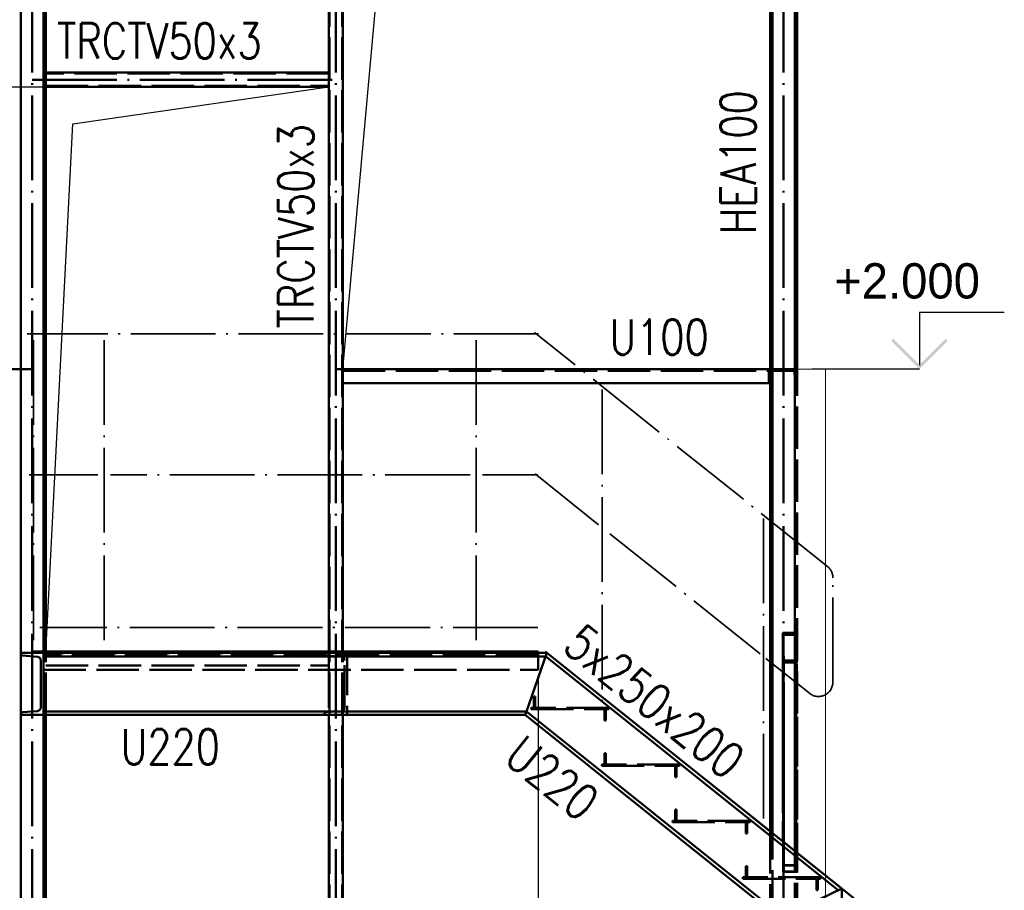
# Paper-space layout 'Layout1' of a CAD drawing. Extents: x -2 to 985, y -36 to 1353.
# Tile 3 of 73: x 37 to 107, y 32 to 93. Entities that reach past the tile are written whole.
import ezdxf

# ---------------------------------------------------------------- set-up
doc = ezdxf.new("R2010")
doc.units = 0
for name, pattern in [('ACAD_ISO02W100', [15, 12, -3]), ('ACAD_ISO04W100', [30.5, 24, -3, 0.5, -3]), ('HP_01_CER_B', [8, 5, -1, 1, -1])]:
    doc.linetypes.add(name, pattern=pattern)
doc.layers.get('0').update_dxf_attribs({"linetype": 'CONTINUOUS'})
doc.layers.get('DEFPOINTS').update_dxf_attribs({"color": 132, "linetype": 'CONTINUOUS'})
for name, color, linetype, lineweight in [('SS_KOTY', 3, 'CONTINUOUS', 25), ('SS_KOTY-VYSKOVA', 140, 'CONTINUOUS', 25), ('SS_LEMOVÁNÍ', 91, 'CONTINUOUS', 50), ('SS_OPLÁŠTĚNÍ', 9, 'CONTINUOUS', 13), ('SS_OSY_025', 7, 'HP_01_CER_B', 25), ('SS_PLNA_025', 7, 'CONTINUOUS', 25), ('SS_POPIS_PROFILU', 13, 'CONTINUOUS', 25), ('SS_SCHODISTE', 30, 'CONTINUOUS', 50), ('SS_SLOUPKY', 131, 'CONTINUOUS', 50), ('SS_SLOUPY', 143, 'CONTINUOUS', 50), ('SS_ZABRADLI', 2, 'CONTINUOUS', 35), ('SS_ZTUŽENÍ', 151, 'CONTINUOUS', 50)]:
    doc.layers.add(name, color=color, linetype=linetype, lineweight=lineweight)
doc.layers.add('SS_PLECHY', color=7, linetype='CONTINUOUS', lineweight=50, true_color=0xb47846)
doc.layers.add('SS_ROSTY', color=7, linetype='CONTINUOUS', lineweight=25, true_color=0xb4d617)
doc.styles.add('ROMANS', font='romans.shx', dxfattribs={"width": 0.8})
doc.styles.add('romans.shx', font='romans.shx', dxfattribs={"height": 5})
doc.dimstyles.new('A-1_(2.5)_50AS', dxfattribs={"dimtxt": 2.5, "dimasz": 2, "dimexe": 1, "dimexo": 2, "dimgap": 0, "dimtad": 0, "dimdec": 1, "dimlfac": 50, "dimrnd": 1, "dimtxsty": 'ROMANS', "dimblk1": 'OBLIQUE', "dimblk2": 'OBLIQUE', "dimsah": 1, "dimcen": 2, "dimclrd": 256, "dimclre": 256, "dimclrt": 256, "dimadec": 1, "dimazin": 2, "dimtfac": 0.714286, "dimtdec": 1, "dimtmove": 0, "dimatfit": 3, "dimldrblk": 'OPEN', "dimfxl": 1, "dimtvp": 1.142857, "dimtfill": 1, "dimtolj": 1, "dimlwd": -1, "dimlwe": -1, "dimarcsym": 0})

# ---------------------------------------------------------------- blocks, each defined once
blk = doc.blocks.new('_Oblique')
at = {"color": 0, "linetype": 'ByBlock', "lineweight": -2}
blk.add_line((-0.5, -0.5), (0.5, 0.5), dxfattribs=at)
blk = doc.blocks.new('*D145')
at = {"layer": 'DEFPOINTS', "color": 0, "transparency": 16777216}
for p in [(74.185, 48.502, 38280.2), (39.165, 47.902), (74.185, 11.304)]:
    blk.add_point(p, dxfattribs=at)
at = {"layer": 'SS_KOTY', "transparency": 16777216}
for p, q in [((74.185, 46.502), (74.185, 10.304)), ((39.165, 45.902), (39.165, 10.304)), ((39.165, 11.304), (74.185, 11.304))]:
    blk.add_line(p, q, dxfattribs=at)
at = {"layer": 'SS_KOTY', "transparency": 16777216, "xscale": 2, "yscale": 2, "zscale": 2, "rotation": 180}
blk.add_blockref('_Oblique', (39.165, 11.304), dxfattribs=at)
at = {"layer": 'SS_KOTY', "transparency": 16777216, "xscale": 2, "yscale": 2, "zscale": 2}
blk.add_blockref('_Oblique', (74.185, 11.304), dxfattribs=at)
at = {"layer": 'SS_KOTY', "transparency": 16777216, "insert": (50.602, 14.161), "char_height": 2.5, "attachment_point": 5, "style": 'ROMANS', "bg_fill": 3, "box_fill_scale": 1.1, "bg_fill_color": 256, "bg_fill_true_color": 13158600, "bg_fill_transparency": 0}
blk.add_mtext('\\A1;1751', dxfattribs=at)
blk = doc.blocks.new('_OPEN')
at = {"color": 0, "linetype": 'ByBlock'}
for p, q in [((-1, 0.167), (0, 0)), ((0, 0), (-1, -0.167)), ((0, 0), (-1, 0))]:
    blk.add_line(p, q, dxfattribs=at)
blk = doc.blocks.new('*D146')
at = {"layer": 'DEFPOINTS', "color": 0, "transparency": 16777216}
for p in [(74.185, 48.502, 38280.2), (95.685, 31.702, 38281.8), (95.685, 11.304)]:
    blk.add_point(p, dxfattribs=at)
at = {"layer": 'SS_KOTY', "transparency": 16777216}
for p, q in [((74.185, 46.502), (74.185, 10.304)), ((95.685, 29.702), (95.685, 10.304)), ((74.185, 11.304), (95.685, 11.304))]:
    blk.add_line(p, q, dxfattribs=at)
at = {"layer": 'SS_KOTY', "transparency": 16777216, "xscale": 2, "yscale": 2, "zscale": 2, "rotation": 180}
blk.add_blockref('_Oblique', (74.185, 11.304), dxfattribs=at)
at = {"layer": 'SS_KOTY', "transparency": 16777216, "xscale": 2, "yscale": 2, "zscale": 2}
blk.add_blockref('_Oblique', (95.685, 11.304), dxfattribs=at)
at = {"layer": 'SS_KOTY', "transparency": 16777216, "insert": (84.935, 14.161), "char_height": 2.5, "attachment_point": 5, "style": 'ROMANS', "bg_fill": 3, "box_fill_scale": 1.1, "bg_fill_color": 256, "bg_fill_true_color": 13158600, "bg_fill_transparency": 0}
blk.add_mtext('\\A1;1075', dxfattribs=at)
blk = doc.blocks.new('*D147')
at = {"layer": 'DEFPOINTS', "color": 0, "transparency": 16777216}
for p in [(22.757, 48.502), (38.465, 48.502), (38.465, 47.902, 38267.2)]:
    blk.add_point(p, dxfattribs=at)
at = {"layer": 'SS_KOTY', "transparency": 16777216}
for p, q in [((36.465, 48.502), (21.757, 48.502)), ((22.757, 48.502), (22.757, 47.902)), ((36.465, 47.902), (21.757, 47.902)), ((22.757, 47.902), (22.757, 42.664))]:
    blk.add_line(p, q, dxfattribs=at)
at = {"layer": 'SS_KOTY', "transparency": 16777216, "xscale": 2, "yscale": 2, "zscale": 2}
for p, rotation in [((22.757, 48.502), 90), ((22.757, 47.902), 270)]:
    blk.add_blockref('_Oblique', p, dxfattribs=dict(at, rotation=rotation))
at = {"layer": 'SS_KOTY', "transparency": 16777216, "insert": (19.9, 44.283), "char_height": 2.5, "attachment_point": 5, "rotation": 90, "style": 'ROMANS', "bg_fill": 3, "box_fill_scale": 1.1, "bg_fill_color": 256, "bg_fill_true_color": 13158600, "bg_fill_transparency": 0}
blk.add_mtext('\\A1;30', dxfattribs=at)
blk = doc.blocks.new('*D148')
at = {"layer": 'DEFPOINTS', "color": 0, "transparency": 16777216}
for p in [(22.757, 60.502), (38.145, 60.502, 38280.9), (38.465, 48.502)]:
    blk.add_point(p, dxfattribs=at)
at = {"layer": 'SS_KOTY', "transparency": 16777216}
for p, q in [((36.145, 60.502), (21.757, 60.502)), ((22.757, 48.502), (22.757, 60.502)), ((36.465, 48.502), (21.757, 48.502))]:
    blk.add_line(p, q, dxfattribs=at)
at = {"layer": 'SS_KOTY', "transparency": 16777216, "xscale": 2, "yscale": 2, "zscale": 2}
for p, rotation in [((22.757, 60.502), 90), ((22.757, 48.502), 270)]:
    blk.add_blockref('_Oblique', p, dxfattribs=dict(at, rotation=rotation))
at = {"layer": 'SS_KOTY', "transparency": 16777216, "insert": (19.9, 54.502), "char_height": 2.5, "attachment_point": 5, "rotation": 90, "style": 'ROMANS', "bg_fill": 3, "box_fill_scale": 1.1, "bg_fill_color": 256, "bg_fill_true_color": 13158600, "bg_fill_transparency": 0}
blk.add_mtext('\\A1;600', dxfattribs=at)
blk = doc.blocks.new('*D149')
at = {"layer": 'DEFPOINTS', "color": 0, "transparency": 16777216}
for p in [(22.757, 70.502), (38.02, 70.502, 38280.9), (38.145, 60.502, 38280.9)]:
    blk.add_point(p, dxfattribs=at)
at = {"layer": 'SS_KOTY', "transparency": 16777216}
for p, q in [((36.02, 70.502), (21.757, 70.502)), ((22.757, 60.502), (22.757, 70.502)), ((36.145, 60.502), (21.757, 60.502))]:
    blk.add_line(p, q, dxfattribs=at)
at = {"layer": 'SS_KOTY', "transparency": 16777216, "xscale": 2, "yscale": 2, "zscale": 2}
for p, rotation in [((22.757, 70.502), 90), ((22.757, 60.502), 270)]:
    blk.add_blockref('_Oblique', p, dxfattribs=dict(at, rotation=rotation))
at = {"layer": 'SS_KOTY', "transparency": 16777216, "insert": (19.9, 65.502), "char_height": 2.5, "attachment_point": 5, "rotation": 90, "style": 'ROMANS', "bg_fill": 3, "box_fill_scale": 1.1, "bg_fill_color": 256, "bg_fill_true_color": 13158600, "bg_fill_transparency": 0}
blk.add_mtext('\\A1;500', dxfattribs=at)
blk = doc.blocks.new('*D150')
at = {"layer": 'DEFPOINTS', "color": 0, "transparency": 16777216}
for p in [(38.02, 70.502, 38280.9), (16.757, 48.502), (38.365, 48.502)]:
    blk.add_point(p, dxfattribs=at)
at = {"layer": 'SS_KOTY', "transparency": 16777216}
for p, q in [((36.02, 70.502), (15.757, 70.502)), ((16.757, 70.502), (16.757, 48.502)), ((36.365, 48.502), (15.757, 48.502))]:
    blk.add_line(p, q, dxfattribs=at)
at = {"layer": 'SS_KOTY', "transparency": 16777216, "xscale": 2, "yscale": 2, "zscale": 2}
for p, rotation in [((16.757, 70.502), 90), ((16.757, 48.502), 270)]:
    blk.add_blockref('_Oblique', p, dxfattribs=dict(at, rotation=rotation))
at = {"layer": 'SS_KOTY', "transparency": 16777216, "insert": (13.9, 59.502), "char_height": 2.5, "attachment_point": 5, "rotation": 90, "style": 'ROMANS', "bg_fill": 3, "box_fill_scale": 1.1, "bg_fill_color": 256, "bg_fill_true_color": 13158600, "bg_fill_transparency": 0}
blk.add_mtext('\\A1;1100', dxfattribs=at)

psp = doc.layouts.get("Layout1")

# ---------------------------------------------------------------- hatches: boundary and pattern name
at = {"layer": 'SS_KOTY-VYSKOVA'}
psp.add_hatch(color=256, dxfattribs=at).paths.add_polyline_path([(99.3258, 70.6433), (99.1844, 70.5019), (101.1844, 68.5019), (103.1844, 70.5019), (103.0429, 70.6433), (101.1844, 68.7847)])

# ---------------------------------------------------------------- linework, layer by layer
for p, q in [((25.7526, 88.5019), (39.3239, 88.5019)), ((107.1844, 72.5019), (101.1844, 72.5019)), ((101.1844, 72.5019), (101.1844, 68.7847)), ((101.1844, 68.5019), (93.5645, 68.5019))]:
    psp.add_line(p, q, dxfattribs=at)
at = {"layer": 'SS_LEMOVÁNÍ', "color": 7, "linetype": 'ACAD_ISO04W100', "ltscale": 0.25}
for p, q in [((59.8645, 68.5019), (91.5645, 68.5019)), ((91.5245, 68.5019), (91.5245, 68.5019))]:
    psp.add_line(p, q, dxfattribs=at)
at = {"layer": 'SS_LEMOVÁNÍ', "color": 1, "linetype": 'Continuous', "ltscale": 0.25}
for p, q in [((60.3646, 68.5019), (69.3645, 68.5019)), ((70.2545, 68.5019), (76.4722, 68.5019)), ((77.8969, 68.5019), (90.6045, 68.5019)), ((90.6045, 68.5019), (90.6045, 67.5019)), ((69.3645, 67.5019), (60.3646, 67.5019)), ((77.7222, 67.5019), (70.2545, 67.5019)), ((90.6045, 67.5019), (79.1469, 67.5019))]:
    psp.add_line(p, q, dxfattribs=at)
at = {"layer": 'SS_LEMOVÁNÍ', "color": 3, "linetype": 'ACAD_ISO02W100', "ltscale": 0.25}
for p, q in [((60.3646, 68.3819), (90.6045, 68.3819)), ((69.3645, 68.5019), (70.2545, 68.5019)), ((76.4722, 68.5019), (77.8969, 68.5019)), ((90.5245, 67.5019), (90.5245, 68.5019)), ((90.6045, 68.5019), (92.5245, 68.5019)), ((90.8819, 68.3819), (92.1672, 68.3819)), ((90.6612, 67.5847), (90.7124, 68.2255)), ((92.3879, 67.5847), (92.3367, 68.2255)), ((70.2545, 67.5019), (69.3645, 67.5019)), ((79.1469, 67.5019), (77.7222, 67.5019)), ((92.5245, 67.5019), (92.4776, 67.5019))]:
    psp.add_line(p, q, dxfattribs=at)
at = {"layer": 'SS_LEMOVÁNÍ', "color": 3, "linetype": 'ACAD_ISO02W100', "ltscale": 0.25, "extrusion": (-8.28135e-13, 3.82486e-13, -1)}
psp.add_arc((-90.8819, 68.2119), 0.17, 4.574, 90, dxfattribs=at)
at = {"layer": 'SS_LEMOVÁNÍ', "color": 3, "linetype": 'ACAD_ISO02W100', "ltscale": 0.25, "extrusion": (3.54565e-13, 8.56056e-13, -1)}
psp.add_arc((-92.1672, 68.2119), 0.17, 90, 175.426, dxfattribs=at)
at = {"layer": 'SS_LEMOVÁNÍ', "color": 3, "linetype": 'ACAD_ISO02W100', "ltscale": 0.25}
for centre, start, end in [((90.5715, 67.5919), 270, 355.426), ((92.4776, 67.5919), 184.574, 270)]:
    psp.add_arc(centre, 0.09, start, end, dxfattribs=at)
at = {"layer": 'SS_OPLÁŠTĚNÍ', "color": 9, "linetype": 'Continuous', "ltscale": 0.25}
for p, q in [((92.5245, 68.5019), (94.5245, 68.5019)), ((94.5245, 68.5019), (94.5245, 55.1998))]:
    psp.add_line(p, q, dxfattribs=at)
at = {"layer": 'SS_OPLÁŠTĚNÍ', "color": 9, "linetype": 'ACAD_ISO02W100', "ltscale": 0.25}
psp.add_line((94.5245, 55.1998), (94.5245, 53.9937), dxfattribs=at)
at = {"layer": 'SS_PLNA_025', "elevation": 38260.2}
psp.add_lwpolyline([(60.3646, 68.5019), (63.408, 102.2156), (90.4043, 106.5919)], dxfattribs=at)
at = {"layer": 'SS_SLOUPKY', "color": 1, "linetype": 'Continuous', "ltscale": 0.25}
for p, q in [((59.3645, 106.5819), (59.3645, 71.4469)), ((60.3645, 71.4469), (60.3645, 106.5819)), ((59.3645, 70.5569), (59.3645, 61.3219)), ((60.3645, 61.3219), (60.3645, 70.5569)), ((59.3645, 60.6819), (59.3645, 51.2019)), ((60.3645, 51.2019), (60.3645, 60.6819))]:
    psp.add_line(p, q, dxfattribs=at)
at = {"layer": 'SS_SLOUPKY', "color": 3, "linetype": 'ACAD_ISO02W100', "ltscale": 0.25}
for p, q in [((59.3645, 71.4469), (59.3645, 70.5569)), ((60.3645, 70.5569), (60.3645, 71.4469)), ((59.3645, 61.3219), (59.3645, 60.6819)), ((60.3645, 60.6819), (60.3645, 61.3219)), ((59.3645, 51.2019), (59.3645, 49.2019)), ((60.3645, 49.2019), (60.3645, 51.2019))]:
    psp.add_line(p, q, dxfattribs=at)
at = {"layer": 'SS_SLOUPY', "color": 1, "linetype": 'Continuous', "ltscale": 0.25}
for p, q in [((39.1645, 71.4469), (39.1645, 108.5019)), ((39.3245, 71.4469), (39.3245, 108.5019)), ((90.6045, 108.5019), (90.6045, 68.5019)), ((90.7645, 58.2078), (90.7645, 108.5019)), ((92.3645, 56.9278), (92.3645, 108.5019)), ((92.5245, 68.5019), (92.5245, 106.1019)), ((39.1645, 61.3219), (39.1645, 70.5569)), ((39.3245, 61.3219), (39.3245, 70.5569)), ((90.6045, 67.5019), (90.6045, 58.3358)), ((39.1645, 51.2019), (39.1645, 60.6819)), ((39.3245, 51.2019), (39.3245, 60.6819))]:
    psp.add_line(p, q, dxfattribs=at)
at = {"layer": 'SS_SLOUPY', "color": 3, "linetype": 'ACAD_ISO02W100', "ltscale": 0.25}
for p, q in [((39.1645, 70.5569), (39.1645, 71.4469)), ((39.3245, 70.5569), (39.3245, 71.4469)), ((39.1645, 60.6819), (39.1645, 61.3219)), ((39.3245, 60.6819), (39.3245, 61.3219)), ((90.6045, 58.3358), (90.6045, 57.196)), ((90.7645, 57.068), (90.7645, 58.2078)), ((92.3645, 55.788), (92.3645, 56.9278)), ((39.1645, 49.2019), (39.1645, 51.2019)), ((39.3245, 49.2019), (39.3245, 51.2019))]:
    psp.add_line(p, q, dxfattribs=at)
at = {"layer": 'SS_ZABRADLI', "color": 7, "linetype": 'ACAD_ISO04W100', "ltscale": 0.25}
for p, q in [((94.6664, 54.5164), (73.9377, 71.0994)), ((69.3645, 61.0019), (43.9096, 61.0019)), ((74.1718, 61.0019), (70.2546, 61.0019)), ((78.4688, 57.4745), (73.9719, 61.072)), ((74.1603, 50.2019), (38.9096, 50.2019))]:
    psp.add_line(p, q, dxfattribs=at)
psp.add_arc((94.0293, 53.7199), 1.02, 0, 51.340192, dxfattribs=at)
at = {"layer": 'SS_ZTUŽENÍ', "color": 1, "linetype": 'Continuous', "ltscale": 0.25}
for p, q in [((59.3645, 89.5019), (39.3246, 89.5019)), ((39.3246, 88.5019), (59.3645, 88.5019))]:
    psp.add_line(p, q, dxfattribs=at)
at = {"layer": 'SS_ZTUŽENÍ', "color": 3, "linetype": 'ACAD_ISO02W100', "ltscale": 0.25}
for p, q in [((59.3645, 89.4419), (39.3246, 89.4419)), ((39.3246, 88.5619), (59.3645, 88.5619)), ((92.5053, 49.8091), (91.5053, 49.8126)), ((92.4453, 49.6844), (91.5653, 49.6874))]:
    psp.add_line(p, q, dxfattribs=at)
at = {"layer": 'SS_ZTUŽENÍ', "color": 7, "linetype": 'ACAD_ISO04W100', "ltscale": 0.25}
psp.add_line((38.3645, 89.0019), (59.8645, 89.0019), dxfattribs=at)

# ---------------------------------------------------------------- texts
at = {"layer": 'SS_KOTY-VYSKOVA'}
psp.add_text('+2.000', height=2.5, dxfattribs=at).set_placement((95.1424, 73.5019))
at = {"layer": 'SS_POPIS_PROFILU', "color": 13, "style": 'romans.shx', "width": 0.8}
for s, p in [('TRCTV50x3', (40.1303, 90.5019)), ('U100', (79.2359, 69.5229))]:
    psp.add_text(s, height=2.5, dxfattribs=at).set_placement(p)
for s, p in [('HEA100', (89.5835, 78.0474)), ('TRCTV50x3', (58.2863, 71.3782))]:
    psp.add_text(s, height=2.5, rotation=90, dxfattribs=at).set_placement(p)

# ---------------------------------------------------------------- dimensions: what is measured, and where the dimension line sits
at = {"layer": 'SS_KOTY'}
dim = psp.add_linear_dim(base=(74.1845, 11.304), p1=(39.1645, 47.9019), p2=(74.1845, 48.5019, 38280.2), dimstyle='A-1_(2.5)_50AS', dxfattribs=at)
dim.commit()
dim.dimension.update_dxf_attribs({"geometry": '*D145', "text_midpoint": (50.6024, 11.304), "dimtype": 160})

# ---------------------------------------------------------------- next in the draw order: linework, layer by layer
at = {"layer": 'SS_LEMOVÁNÍ', "color": 3, "linetype": 'ACAD_ISO02W100', "ltscale": 0.25}
for p, q in [((59.3645, 48.3819), (39.3246, 48.3819)), ((59.3645, 48.4019), (59.3645, 47.5019)), ((39.3246, 47.5019), (59.3645, 47.5019))]:
    psp.add_line(p, q, dxfattribs=at)
at = {"layer": 'SS_PLECHY', "color": 1, "linetype": 'Continuous', "ltscale": 0.25}
for p, q in [((43.0195, 48.5019), (39.1645, 48.5019)), ((39.1645, 48.4019), (39.1645, 48.5019)), ((69.3645, 48.5019), (43.9095, 48.5019))]:
    psp.add_line(p, q, dxfattribs=at)
at = {"layer": 'SS_PLECHY', "color": 3, "linetype": 'ACAD_ISO02W100', "ltscale": 0.25}
for p, q in [((43.9095, 48.5019), (43.0195, 48.5019)), ((70.2545, 48.5019), (69.3645, 48.5019))]:
    psp.add_line(p, q, dxfattribs=at)
at = {"layer": 'SS_PLNA_025', "elevation": 38260.03}
psp.add_lwpolyline([(39.3246, 48.3819), (41.2507, 85.8767), (59.3645, 88.5019)], dxfattribs=at)
at = {"layer": 'SS_ROSTY', "color": 3, "linetype": 'ACAD_ISO02W100', "ltscale": 0.25}
for p, q in [((39.1845, 48.5019), (39.1845, 48.4019)), ((59.3645, 48.5019), (59.3645, 48.4019))]:
    psp.add_line(p, q, dxfattribs=at)
at = {"layer": 'SS_SCHODISTE', "color": 7, "linetype": 'ACAD_ISO04W100', "ltscale": 0.25}
for p, q in [((39.1645, 48.4019), (39.1645, 48.4019)), ((60.6645, 48.4019), (60.6645, 48.4019))]:
    psp.add_line(p, q, dxfattribs=at)
at = {"layer": 'SS_SCHODISTE', "color": 1, "linetype": 'Continuous', "ltscale": 0.25}
for p, q in [((39.1645, 48.1519), (39.1645, 48.4019)), ((39.1645, 44.2519), (39.1645, 48.1519)), ((38.9845, 47.8715), (38.9845, 44.5323)), ((39.1645, 44.0019), (39.1645, 44.2519))]:
    psp.add_line(p, q, dxfattribs=at)
at = {"layer": 'SS_SCHODISTE', "color": 3, "linetype": 'ACAD_ISO02W100', "ltscale": 0.25}
for p, q in [((59.0645, 48.4019), (59.0645, 48.3267)), ((60.2545, 48.1207), (59.175, 48.2071)), ((60.6645, 48.4019), (60.6645, 44.0019)), ((60.4845, 44.5323), (60.4845, 47.8715)), ((59.0645, 44.0771), (59.0645, 44.0019)), ((59.175, 44.1967), (60.2545, 44.2831))]:
    psp.add_line(p, q, dxfattribs=at)
at = {"layer": 'SS_SCHODISTE', "color": 1, "linetype": 'ACAD_ISO04W100', "ltscale": 0.25}
psp.add_line((56.6745, 47.8019), (56.6745, 47.8019), dxfattribs=at)
at = {"layer": 'SS_SCHODISTE', "color": 3, "linetype": 'ACAD_ISO02W100', "ltscale": 0.25}
for centre, start, end in [((59.1845, 48.3267), 180, 265.426), ((59.1845, 44.0771), 94.574, 180)]:
    psp.add_arc(centre, 0.12, start, end, dxfattribs=at)
at = {"layer": 'SS_SCHODISTE', "color": 3, "linetype": 'ACAD_ISO02W100', "ltscale": 0.25, "extrusion": (2.60049e-13, 5.63193e-13, -1)}
psp.add_arc((-60.2345, 47.8715), 0.25, 94.574, 180, dxfattribs=at)
at = {"layer": 'SS_SCHODISTE', "color": 3, "linetype": 'ACAD_ISO02W100', "ltscale": 0.25, "extrusion": (2.60049e-13, -5.63071e-13, -1)}
psp.add_arc((-60.2345, 44.5323), 0.25, 180, 265.426, dxfattribs=at)
at = {"layer": 'SS_SLOUPKY', "color": 7, "linetype": 'ACAD_ISO04W100', "ltscale": 0.25}
psp.add_line((59.8645, 28.5019), (59.8645, 108.5019), dxfattribs=at)
at = {"layer": 'SS_SLOUPKY', "color": 3, "linetype": 'ACAD_ISO02W100', "ltscale": 0.25}
for p, q in [((59.4245, 29.0019), (59.4245, 106.5819)), ((60.3045, 29.0019), (60.3045, 106.5819)), ((60.3645, 44.0019), (60.3645, 48.5019)), ((59.3645, 47.5019), (59.3645, 44.0019))]:
    psp.add_line(p, q, dxfattribs=at)
at = {"layer": 'SS_SLOUPKY', "color": 1, "linetype": 'Continuous', "ltscale": 0.25}
for p, q in [((59.3645, 49.2019), (59.3645, 48.5019)), ((60.3645, 48.5019), (60.3645, 49.2019)), ((59.3645, 44.0019), (59.3645, 29.0019)), ((60.3645, 29.0019), (60.3645, 44.0019))]:
    psp.add_line(p, q, dxfattribs=at)
at = {"layer": 'SS_SLOUPY', "color": 1, "linetype": 'Continuous', "ltscale": 0.25}
for p, q in [((39.1645, 48.5019), (39.1645, 49.2019)), ((39.3245, 48.5019), (39.3245, 49.2019)), ((39.1645, 29.1019), (39.1645, 44.0019)), ((39.3245, 29.1019), (39.3245, 44.0019))]:
    psp.add_line(p, q, dxfattribs=at)
at = {"layer": 'SS_SLOUPY', "color": 3, "linetype": 'ACAD_ISO02W100', "ltscale": 0.25}
psp.add_line((39.3245, 44.0019), (39.3245, 48.5019), dxfattribs=at)
at = {"layer": 'SS_ZABRADLI', "color": 7, "linetype": 'ACAD_ISO04W100', "ltscale": 0.25}
for p, q in [((43.4645, 70.5569), (43.4645, 48.4019)), ((69.8095, 70.5569), (69.8095, 48.4019))]:
    psp.add_line(p, q, dxfattribs=at)

# ---------------------------------------------------------------- next in the draw order: texts
at = {"layer": 'SS_POPIS_PROFILU', "color": 13, "style": 'romans.shx', "width": 0.8}
psp.add_text('U220', height=2.5, dxfattribs=at).set_placement((44.6331, 40.5019))

# ---------------------------------------------------------------- next in the draw order: dimensions: what is measured, and where the dimension line sits
at = {"layer": 'SS_KOTY'}
dim = psp.add_linear_dim(base=(22.7568, 48.5019), p1=(38.4645, 47.9019, 38267.2), p2=(38.4645, 48.5019), angle=90, dimstyle='A-1_(2.5)_50AS', dxfattribs=at)
dim.commit()
dim.dimension.update_dxf_attribs({"geometry": '*D147', "text_midpoint": (22.7568, 44.2828), "dimtype": 160})
dim = psp.add_linear_dim(base=(95.6845, 11.304), p1=(74.1845, 48.5019, 38280.2), p2=(95.6845, 31.7019, 38281.8), dimstyle='A-1_(2.5)_50AS', override={"dimtmove": 1}, dxfattribs=at)
dim.commit()
dim.dimension.update_dxf_attribs({"geometry": '*D146', "text_midpoint": (84.9345, 14.1612)})

# ---------------------------------------------------------------- next in the draw order: linework, layer by layer
at = {"layer": 'SS_OPLÁŠTĚNÍ', "color": 9, "linetype": 'Continuous', "ltscale": 0.25}
for p, q in [((94.5245, 53.9937), (94.5245, 46.0624)), ((94.5245, 44.9821), (94.5245, 32.6299))]:
    psp.add_line(p, q, dxfattribs=at)
at = {"layer": 'SS_OPLÁŠTĚNÍ', "color": 9, "linetype": 'ACAD_ISO02W100', "ltscale": 0.25}
for p, q in [((94.5245, 46.0624), (94.5245, 45.9389)), ((94.5245, 45.9389), (94.5245, 44.9821)), ((94.5245, 32.6299), (94.5245, 29.0019))]:
    psp.add_line(p, q, dxfattribs=at)
at = {"layer": 'SS_PLECHY', "color": 1, "linetype": 'Continuous', "ltscale": 0.25}
for p, q in [((74.1845, 48.5019), (70.2545, 48.5019)), ((74.1845, 48.4019), (74.1845, 48.5019))]:
    psp.add_line(p, q, dxfattribs=at)
at = {"layer": 'SS_PLECHY', "color": 9, "linetype": 'ACAD_ISO02W100', "ltscale": 0.25}
for p, q in [((73.9845, 45.3019), (73.8845, 45.3019)), ((73.8845, 45.3019), (73.8845, 44.5019)), ((73.9845, 44.5019), (73.9845, 45.3019)), ((78.8845, 44.4019), (78.8845, 43.6019)), ((78.9845, 43.6019), (78.9845, 44.4019)), ((78.8845, 43.6019), (78.9845, 43.6019)), ((78.9845, 41.3019), (78.8845, 41.3019)), ((78.8845, 41.3019), (78.8845, 40.5019)), ((78.9845, 40.5019), (78.9845, 41.3019)), ((83.8845, 40.4019), (83.8845, 39.6019)), ((83.9845, 39.6019), (83.9845, 40.4019)), ((83.8845, 39.6019), (83.9845, 39.6019)), ((83.9845, 37.3019), (83.8845, 37.3019)), ((83.8845, 37.3019), (83.8845, 36.5019)), ((83.9845, 36.5019), (83.9845, 37.3019)), ((88.8845, 36.4019), (88.8845, 35.6019)), ((88.9845, 35.6019), (88.9845, 36.4019)), ((88.8845, 35.6019), (88.9845, 35.6019)), ((88.9845, 33.3019), (88.8845, 33.3019)), ((88.8845, 33.3019), (88.8845, 32.5019)), ((88.9845, 32.5019), (88.9845, 33.3019)), ((93.8845, 32.4019), (93.8845, 31.6019)), ((93.9845, 31.6019), (93.9845, 32.4019)), ((93.8845, 31.6019), (93.9845, 31.6019))]:
    psp.add_line(p, q, dxfattribs=at)
at = {"layer": 'SS_PLECHY', "color": 3, "linetype": 'ACAD_ISO02W100', "ltscale": 0.25}
for p, q in [((79.1845, 44.5019), (73.6845, 44.5019)), ((73.6845, 44.5019), (73.6845, 44.4019)), ((73.6845, 44.4019), (79.1845, 44.4019)), ((79.1845, 44.4019), (79.1845, 44.5019)), ((84.1845, 40.5019), (78.6845, 40.5019)), ((78.6845, 40.5019), (78.6845, 40.4019)), ((84.1845, 40.4019), (84.1845, 40.5019)), ((78.6845, 40.4019), (84.1845, 40.4019)), ((89.1845, 36.5019), (83.6845, 36.5019)), ((83.6845, 36.5019), (83.6845, 36.4019)), ((83.6845, 36.4019), (89.1845, 36.4019)), ((89.1845, 36.4019), (89.1845, 36.5019)), ((94.1845, 32.5019), (88.6845, 32.5019)), ((88.6845, 32.5019), (88.6845, 32.4019)), ((88.6845, 32.4019), (94.1845, 32.4019)), ((94.1845, 32.4019), (94.1845, 32.5019))]:
    psp.add_line(p, q, dxfattribs=at)
at = {"layer": 'SS_SCHODISTE', "color": 7, "linetype": 'ACAD_ISO04W100', "ltscale": 0.25}
for p, q in [((74.1845, 48.4019), (39.1645, 48.4019)), ((74.1845, 48.4019), (39.1645, 48.4019)), ((96.5434, 31.0148), (74.6845, 48.5019))]:
    psp.add_line(p, q, dxfattribs=at)
at = {"layer": 'SS_SCHODISTE', "color": 1, "linetype": 'ACAD_ISO04W100', "ltscale": 0.25}
psp.add_line((39.1645, 48.4019), (74.1845, 48.4019), dxfattribs=at)
at = {"layer": 'SS_SCHODISTE', "color": 1, "linetype": 'Continuous', "ltscale": 0.25}
for p, q in [((74.8095, 48.4019), (39.1645, 48.4019)), ((39.1645, 48.1519), (74.7218, 48.1519)), ((74.8095, 48.4018), (73.3538, 44.2519)), ((74.7219, 48.1519), (95.4345, 31.5818)), ((95.6845, 31.7019), (74.8096, 48.4019)), ((37.5645, 44.0019), (37.5645, 44.0771)), ((37.5645, 44.0019), (39.1645, 44.0019)), ((38.7545, 44.2831), (37.675, 44.1967)), ((73.3538, 44.2519), (39.1645, 44.2519)), ((39.1645, 44.0019), (73.2661, 44.0019)), ((73.3538, 44.2519), (73.2661, 44.0019)), ((73.2661, 44.0019), (91.2845, 29.5872)), ((91.5345, 29.7073), (73.3538, 44.2519)), ((91.5345, 29.7073), (95.6845, 31.7019)), ((95.6845, 29.0019), (95.6845, 31.7019))]:
    psp.add_line(p, q, dxfattribs=at)
at = {"layer": 'SS_SCHODISTE', "color": 3, "linetype": 'ACAD_ISO02W100', "ltscale": 0.25}
for p, q in [((74.1845, 48.3019), (39.1645, 48.3019)), ((74.1845, 47.2019), (74.1845, 48.4019)), ((39.1645, 47.2019), (74.1845, 47.2019))]:
    psp.add_line(p, q, dxfattribs=at)
at = {"layer": 'SS_SCHODISTE', "color": 1, "linetype": 'Continuous', "ltscale": 0.25}
psp.add_arc((37.6845, 44.0771), 0.12, 94.574, 180, dxfattribs=at)
at = {"layer": 'SS_SCHODISTE', "color": 1, "linetype": 'Continuous', "ltscale": 0.25, "extrusion": (2.60049e-13, -5.63071e-13, -1)}
psp.add_arc((-38.7345, 44.5323), 0.25, 180, 265.426, dxfattribs=at)
at = {"layer": 'SS_SLOUPY', "color": 7, "linetype": 'ACAD_ISO04W100', "ltscale": 0.25}
psp.add_line((91.5645, 28.5019), (91.5645, 108.5019), dxfattribs=at)
at = {"layer": 'SS_SLOUPY', "color": 3, "linetype": 'ACAD_ISO02W100', "ltscale": 0.25}
for p, q in [((92.5245, 29.1019), (92.5245, 68.5019)), ((90.6045, 48.3358), (90.6045, 47.196)), ((90.7645, 47.068), (90.7645, 48.2078)), ((92.3645, 45.788), (92.3645, 46.9278)), ((90.6045, 35.7659), (90.6045, 30.1311)), ((90.7645, 30.0031), (90.7645, 35.6379)), ((92.3645, 29.1019), (92.3645, 34.3579))]:
    psp.add_line(p, q, dxfattribs=at)
at = {"layer": 'SS_SLOUPY', "color": 1, "linetype": 'Continuous', "ltscale": 0.25}
for p, q in [((90.6045, 57.196), (90.6045, 48.3358)), ((90.7645, 48.2078), (90.7645, 57.068)), ((92.3645, 46.9278), (92.3645, 55.788)), ((90.6045, 47.196), (90.6045, 35.7659)), ((90.7645, 35.6379), (90.7645, 47.068)), ((92.3645, 34.3579), (92.3645, 45.788)), ((37.5645, 29.1019), (37.5645, 44.0019))]:
    psp.add_line(p, q, dxfattribs=at)
at = {"layer": 'SS_ZABRADLI', "color": 7, "linetype": 'ACAD_ISO04W100', "ltscale": 0.25}
for p, q in [((78.7139, 67.0645), (78.7139, 44.9224)), ((90.1449, 57.9197), (90.1449, 35.7776)), ((89.8998, 48.3297), (78.959, 57.0823)), ((95.0493, 46.3324), (95.0493, 53.7199)), ((90.3119, 48), (93.3921, 45.5359))]:
    psp.add_line(p, q, dxfattribs=at)
psp.add_arc((94.0293, 46.3324), 1.02, 231.340192, 0, dxfattribs=at)
at = {"layer": 'SS_ZTUŽENÍ', "color": 3, "linetype": 'ACAD_ISO02W100', "ltscale": 0.25}
for p, q in [((91.5053, 49.8126), (91.5226, 33.3703)), ((91.5053, 49.8126), (91.5053, 47.7299)), ((91.5653, 49.6874), (91.5825, 33.3415)), ((91.5653, 49.6874), (91.5653, 47.8547)), ((92.4625, 33.3415), (92.4453, 49.6844)), ((92.4453, 49.6844), (92.4453, 47.8516)), ((92.5226, 33.3703), (92.5053, 49.8091)), ((92.5053, 49.8091), (92.5053, 47.7264)), ((92.5053, 47.7264), (91.5053, 47.7299)), ((91.5053, 47.7299), (91.5209, 32.8902)), ((92.4453, 47.8516), (91.5653, 47.8547)), ((91.5653, 47.8547), (91.581, 32.919)), ((92.4453, 47.8516), (92.461, 32.919)), ((92.5209, 32.8902), (92.5053, 47.7264)), ((91.5209, 32.8902), (91.5226, 33.3703)), ((91.5209, 32.8902), (92.5209, 32.8902)), ((91.5226, 33.3703), (92.5226, 33.3703)), ((91.581, 32.919), (91.5825, 33.3415)), ((91.581, 32.919), (92.461, 32.919)), ((91.5825, 33.3415), (92.4625, 33.3415)), ((92.461, 32.919), (92.4625, 33.3415)), ((92.5209, 32.8902), (92.5226, 33.3703))]:
    psp.add_line(p, q, dxfattribs=at)
at = {"layer": 'SS_ZTUŽENÍ', "color": 7, "linetype": 'ACAD_ISO04W100', "ltscale": 0.25}
psp.add_line((91.5645, 30.5019), (91.5453, 48.7711), dxfattribs=at)

# ---------------------------------------------------------------- next in the draw order: texts
at = {"layer": 'SS_OSY_025', "style": 'ROMANS', "width": 0.8}
psp.add_text('5x250x200', height=2.5, rotation=321.340192, dxfattribs=at).set_placement((75.8106, 48.6478))
at = {"layer": 'SS_POPIS_PROFILU', "color": 13, "style": 'romans.shx', "width": 0.8}
psp.add_text('U220', height=2.5, rotation=321.340192, dxfattribs=at).set_placement((71.6459, 40.7546))

# ---------------------------------------------------------------- next in the draw order: dimensions: what is measured, and where the dimension line sits
at = {"layer": 'SS_KOTY'}
dim = psp.add_linear_dim(base=(22.7568, 60.5019), p1=(38.4645, 48.5019), p2=(38.1446, 60.5019, 38280.9), angle=90, dimstyle='A-1_(2.5)_50AS', override={"dimtmove": 1}, dxfattribs=at)
dim.commit()
dim.dimension.update_dxf_attribs({"geometry": '*D148', "text_midpoint": (19.8996, 54.5019)})

# ---------------------------------------------------------------- next in the draw order: linework, layer by layer
at = {"layer": 'SS_SCHODISTE', "color": 1, "linetype": 'Continuous', "ltscale": 0.25, "extrusion": (2.60049e-13, 5.63193e-13, -1)}
psp.add_arc((-38.7345, 47.8715), 0.25, 94.574, 180, dxfattribs=at)

# ---------------------------------------------------------------- next in the draw order: dimensions: what is measured, and where the dimension line sits
at = {"layer": 'SS_KOTY'}
dim = psp.add_linear_dim(base=(22.7568, 70.5019), p1=(38.1446, 60.5019, 38280.9), p2=(38.0196, 70.5019, 38280.9), angle=90, dimstyle='A-1_(2.5)_50AS', override={"dimtmove": 1}, dxfattribs=at)
dim.commit()
dim.dimension.update_dxf_attribs({"geometry": '*D149', "text_midpoint": (19.8996, 65.5019)})

# ---------------------------------------------------------------- next in the draw order: dimensions: what is measured, and where the dimension line sits
dim = psp.add_linear_dim(base=(16.7568, 48.5019), p1=(38.0196, 70.5019, 38280.9), p2=(38.3645, 48.5019), angle=90, dimstyle='A-1_(2.5)_50AS', override={"dimtmove": 1}, dxfattribs=at)
dim.commit()
dim.dimension.update_dxf_attribs({"geometry": '*D150', "text_midpoint": (13.8996, 59.5019)})

# ---------------------------------------------------------------- next in the draw order: linework, layer by layer
at = {"layer": 'SS_LEMOVÁNÍ', "color": 7, "linetype": 'ACAD_ISO04W100', "ltscale": 0.25}
for p, q in [((28.4045, 68.5019), (38.4045, 68.5019)), ((38.3645, 48.5019), (59.8645, 48.5019))]:
    psp.add_line(p, q, dxfattribs=at)
at = {"layer": 'SS_SCHODISTE', "color": 1, "linetype": 'Continuous', "ltscale": 0.25}
for p, q in [((39.1645, 48.4019), (37.5645, 48.4019)), ((37.5645, 48.3267), (37.5645, 48.4019)), ((37.675, 48.2071), (38.7545, 48.1207))]:
    psp.add_line(p, q, dxfattribs=at)
psp.add_arc((37.6845, 48.3267), 0.12, 180, 265.426, dxfattribs=at)
at = {"layer": 'SS_SLOUPY', "color": 1, "linetype": 'Continuous', "ltscale": 0.25}
for p, q in [((37.5645, 48.4019), (37.5645, 108.5019)), ((37.5645, 44.0771), (37.5645, 48.3267))]:
    psp.add_line(p, q, dxfattribs=at)
at = {"layer": 'SS_SLOUPY', "color": 7, "linetype": 'ACAD_ISO04W100', "ltscale": 0.25}
psp.add_line((38.3645, 28.5019), (38.3645, 108.5019), dxfattribs=at)
at = {"layer": 'SS_ZABRADLI', "color": 7, "linetype": 'ACAD_ISO04W100', "ltscale": 0.25}
for p, q in [((74.2156, 71.0019), (38.0196, 71.0019)), ((38.4645, 70.5569), (38.4645, 48.4019)), ((38.4645, 70.5569), (38.4645, 48.4019)), ((43.0195, 61.0019), (38.1446, 61.0019))]:
    psp.add_line(p, q, dxfattribs=at)

doc.saveas('drawing.dxf')
